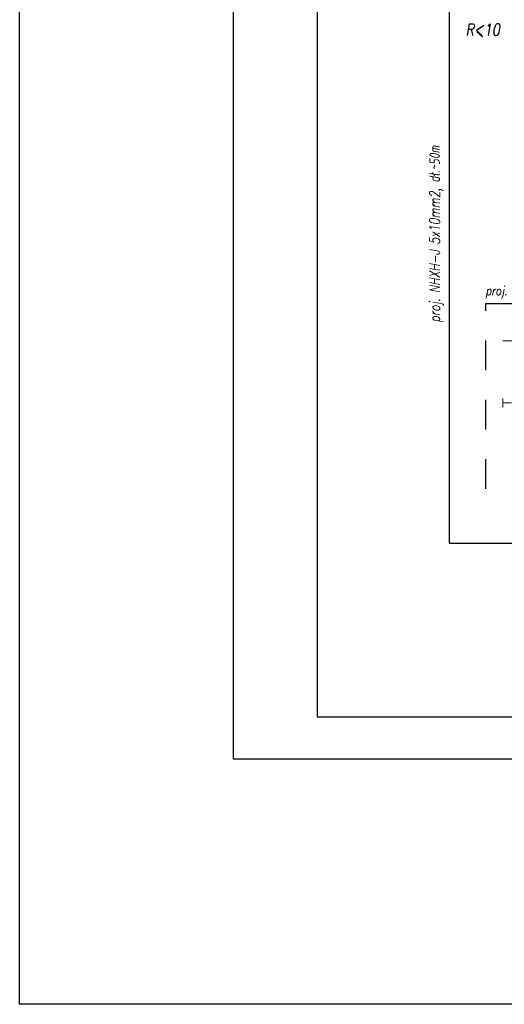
# Model space of a CAD drawing. Extents: x -635870 to -372006, y -44437 to 104716.
# Tile 1 of 221: x -635870 to -626642, y -44437 to -25703. Entities that reach past the tile are written whole.
import ezdxf
from ezdxf.enums import TextEntityAlignment as Align

# ---------------------------------------------------------------- set-up
doc = ezdxf.new("R2010")
doc.units = 0
doc.header["$MEASUREMENT"] = 0
doc.linetypes.add('Dashed', pattern=[564.444447, 282.222223, -282.222223])
for name, color, linetype, lineweight in [('$ IE INSTALACJA ELEKTRYCZNA', 1, 'Continuous', 30), ('$ IE_OPISY', 7, 'Continuous', 25), ('$ IE_SCHEMAT', 7, 'Continuous', 0)]:
    doc.layers.add(name, color=color, linetype=linetype, lineweight=lineweight)
doc.layers.add('$ IE Tabela', color=7, linetype='Continuous')
doc.styles.add('ROMANS', font='romans.shx', dxfattribs={"width": 0.85})

# ---------------------------------------------------------------- blocks, each defined once
blk = doc.blocks.new('a3eee')
at = {"layer": '$ IE Tabela'}
for p, q in [((19730.8, 4176.8), (19730.8, 1206.8)), ((19890.8, 4096.8), (19890.8, 1286.8)), ((19890.8, 1286.8), (23840.8, 1286.8)), ((19730.8, 1206.8), (23930.8, 1206.8))]:
    blk.add_line(p, q, dxfattribs=at)

msp = doc.modelspace()

# ---------------------------------------------------------------- linework, layer by layer
at = {"layer": '$ IE INSTALACJA ELEKTRYCZNA', "color": 7, "linetype": 'Continuous', "lineweight": 0}
msp.add_line((-626671, -31816), (-622844, -31816), dxfattribs=at)
at = {"layer": '$ IE INSTALACJA ELEKTRYCZNA', "color": 7, "lineweight": 0}
for p, q in [((-626673, -32910), (-626673, -33076)), ((-626507, -32993), (-626673, -32993))]:
    msp.add_line(p, q, dxfattribs=at)
at = {"layer": '$ IE INSTALACJA ELEKTRYCZNA', "linetype": 'Continuous'}
msp.add_lwpolyline([(-627690, -35661), (-623609, -35661)], dxfattribs=at)
at = {"layer": '$ IE_OPISY', "lineweight": 0, "ltscale": 50}
msp.add_lwpolyline([(-627168, -25932), (-627048, -26036)], dxfattribs=at)
at = {"layer": '$ IE_SCHEMAT', "color": 3, "lineweight": 30, "ltscale": 2}
msp.add_lwpolyline([(-635870, 89477), (-372006, 89477), (-372006, -44437), (-635870, -44437)], close=True, dxfattribs=at)
at = {"layer": '$ IE_SCHEMAT', "color": 1, "linetype": 'Continuous', "lineweight": 30}
msp.add_lwpolyline([(-627690, -18353), (-627690, -35661)], dxfattribs=at)
at = {"layer": '$ IE_SCHEMAT', "color": 3, "linetype": 'Dashed', "lineweight": 30, "ltscale": 2}
msp.add_lwpolyline([(-626993, -31103), (-622484, -31103), (-622484, -34631), (-626993, -34631)], close=True, dxfattribs=at)

# ---------------------------------------------------------------- block references
at = {"layer": '$ IE Tabela', "transparency": 33554687, "xscale": 10, "yscale": 10, "zscale": 10}
msp.add_blockref('a3eee', (-829112, -51835), dxfattribs=at)

# ---------------------------------------------------------------- texts
at = {"layer": '$ IE_OPISY', "lineweight": 0, "ltscale": 50, "style": 'ROMANS', "oblique": 10, "width": 0.8}
msp.add_text('R<10', height=225.6, dxfattribs=at).set_placement((-627382, -26006))
at = {"layer": '$ IE_OPISY', "color": 7, "lineweight": -2, "style": 'ROMANS', "oblique": 10, "width": 0.75}
msp.add_text('proj. NHXH-J 5x10mm2, dł.~50m', height=200, rotation=90, dxfattribs=at).set_placement((-627869, -28102), align=Align.RIGHT)
at = {"layer": '$ IE_OPISY', "color": 7, "lineweight": -2, "style": 'ROMANS', "oblique": 10, "width": 0.8}
msp.add_text('proj. rozdzielnica RG2', height=170.1, dxfattribs=at).set_placement((-626998, -30944))

doc.saveas('drawing.dxf')
